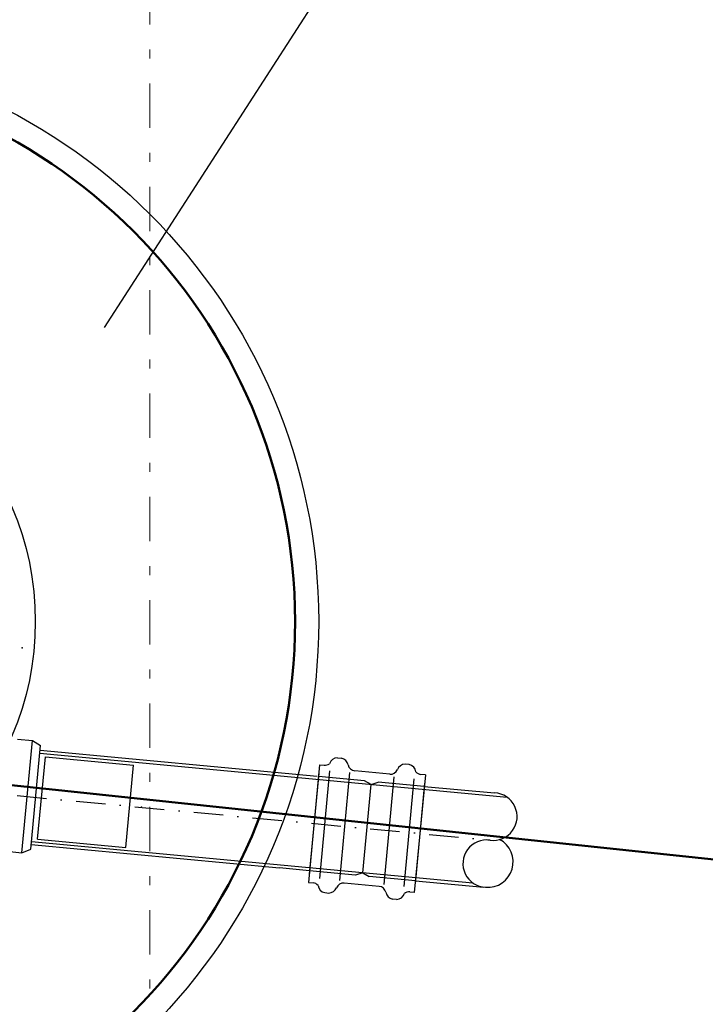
# Model space of a CAD drawing. Header units: millimetres. Extents: x -31600 to 34836, y -22665 to 23603.
# Tile 14 of 20: x -14911 to -13750, y 13675 to 15343. Entities that reach past the tile are written whole.
import ezdxf

# ---------------------------------------------------------------- set-up
doc = ezdxf.new("R2010")
doc.units = ezdxf.units.MM
doc.header["$MEASUREMENT"] = 0
for name, pattern in [('DASHDOT', [1, 0.5, -0.25, 0, -0.25]), ('Dashed', [1905, 1270, -635]), ('Čerchovaná S', [175, 75, -42.5, 15, -42.5])]:
    doc.linetypes.add(name, pattern=pattern)
for name, color, linetype, lineweight in [('--KANAL', 6, 'Continuous', 50), ('--KANAL_DEST', 5, 'Continuous', 50), ('--KANAL_POPIS', 1, 'Continuous', 25)]:
    doc.layers.add(name, color=color, linetype=linetype, lineweight=lineweight)
for name, color, linetype in [('AS-Koty', 7, 'Continuous'), ('AS-Nevid', 241, 'Dashed'), ('AS-Obrys', 7, 'Continuous'), ('AS-Osy', 4, 'DASHDOT'), ('Značky - řezy', 7, 'Continuous')]:
    doc.layers.add(name, color=color, linetype=linetype)

# ---------------------------------------------------------------- blocks, each defined once
blk = doc.blocks.new('Řez_2', base_point=(-14690.5, -4590.3))
at = {"layer": 'Značky - řezy', "color": 154, "linetype": 'Čerchovaná S', "lineweight": 13}
blk.add_line((-14690.5, -4440.3), (-14690.5, 19725.7), dxfattribs=at)

msp = doc.modelspace()

# ---------------------------------------------------------------- linework, layer by layer
at = {"layer": '--KANAL', "ltscale": 100}
msp.add_circle((-15379.8, 14323.6), 935, dxfattribs=at)
at = {"layer": '--KANAL_DEST'}
msp.add_line((-15088.2, 14063.7), (-11651.7, 13700.8), dxfattribs=at)
at = {"layer": '--KANAL_POPIS'}
msp.add_line((-13791.6, 16336.1), (-14768, 14821.2), dxfattribs=at)
msp.add_circle((-15379.8, 14323.6), 975, dxfattribs=at)
at = {"layer": 'AS-Koty'}
for centre, radius, start, end in [((-14108.9, 13993.2), 40.2, 261.9191, 87.3279), ((-14120.2, 13913.6), 40.2, 81.9191, 267.3279), ((-14118.6, 13916.4), 43.1, 265.3182, 61.9316)]:
    msp.add_arc(centre, radius, start, end, dxfattribs=at)
at = {"layer": 'AS-Nevid', "ltscale": 80}
for p, q in [((-14915.1, 14124.6), (-14889.4, 14122.2)), ((-14907.3, 13932.1), (-14889.4, 14122.2)), ((-14892.3, 13937.8), (-14875.7, 14113.8)), ((-14889.4, 14122.2), (-14875.7, 14113.8)), ((-14875.9, 14111.8), (-14875.9, 14111.8)), ((-14880.8, 13955.1), (-14867.7, 14094.5)), ((-14877, 14100.5), (-14085.6, 14026)), ((-14876.5, 14105.8), (-14407.5, 14061.7)), ((-14867.7, 14094.5), (-14718.4, 14080.5)), ((-14731.5, 13941.1), (-14718.4, 14080.5)), ((-14891.5, 13945.8), (-14471, 13906.2)), ((-14891, 13951.1), (-14143.5, 13880.8)), ((-14880.8, 13955.1), (-14731.5, 13941.1)), ((-14933, 13934.5), (-14907.3, 13932.1)), ((-14907.3, 13932.1), (-14892.3, 13937.8)), ((-14892.3, 13937.8), (-14892.3, 13937.8))]:
    msp.add_line(p, q, dxfattribs=at)
at = {"layer": 'AS-Nevid', "ltscale": 100}
for p, q in [((-14327.1, 14053.9), (-14405.1, 14061.3)), ((-14330.1, 13898.2), (-14316, 14047.5)), ((-14316, 14047.5), (-14327.1, 14053.9)), ((-14316, 14047.5), (-14303.9, 14051.8)), ((-14225.9, 14044.4), (-14303.9, 14051.8)), ((-14342.2, 13893.9), (-14420.2, 13901.3)), ((-14330.1, 13898.2), (-14342.2, 13893.9)), ((-14330.1, 13898.2), (-14319, 13891.7)), ((-14241, 13884.4), (-14319, 13891.7))]:
    msp.add_line(p, q, dxfattribs=at)
at = {"layer": 'AS-Nevid'}
for p, q in [((-14403.1, 13888.2), (-14385.9, 14070.9)), ((-14369.2, 13885), (-14352, 14067.7)), ((-14294.1, 13878), (-14276.9, 14060.6)), ((-14260.1, 13874.8), (-14242.9, 14057.4))]:
    msp.add_line(p, q, dxfattribs=at)
at = {"layer": 'AS-Obrys'}
for p, q in [((-14373.1, 14092.7), (-14366.2, 14092.1)), ((-14403.3, 14080.9), (-14422, 13881.7)), ((-14403.3, 14080.9), (-14403.3, 14080.9)), ((-14403.3, 14080.9), (-14395.7, 14080.2)), ((-14251.5, 14081.3), (-14258.3, 14081.9)), ((-14284.5, 14065.1), (-14343.7, 14070.7)), ((-14224.1, 14064), (-14242.8, 13864.8)), ((-14224.1, 14064), (-14231.7, 14064.7)), ((-14224.1, 14064), (-14224.1, 14064)), ((-14225.9, 14044.4), (-14107, 14033.4)), ((-14420.2, 13901.3), (-14471, 13906.2)), ((-14422, 13881.7), (-14414.4, 13881)), ((-14302.4, 13875), (-14361.6, 13880.5)), ((-14240.9, 13884.6), (-14125.9, 13873.7)), ((-14394.6, 13864.4), (-14387.7, 13863.7)), ((-14242.8, 13864.8), (-14250.4, 13865.5)), ((-14273, 13852.9), (-14279.8, 13853.6))]:
    msp.add_line(p, q, dxfattribs=at)
at = {"layer": 'AS-Obrys', "color": 7, "linetype": 'Continuous'}
for p, q in [((-14404.6, 14066.6), (-14420.7, 13895.9)), ((-14225.4, 14049.7), (-14241.5, 13879.1))]:
    msp.add_line(p, q, dxfattribs=at)
at = {"layer": 'AS-Obrys'}
msp.add_circle((-15379.8, 14323.6), 495, dxfattribs=at)
for centre, radius, start, end in [((-14373, 14078.6), 14.1, 90.1914, 162.5796), ((-14368.9, 14078.2), 14.1, 10.3292, 79.0557), ((-14394.4, 14093), 12.9, 264.6235, 307.992), ((-14342.5, 14083.5), 12.9, 192.4355, 264.6235), ((-14283.3, 14077.9), 12.9, 264.6235, 336.8116), ((-14258.3, 14067.8), 14.1, 90.1914, 158.9179), ((-14254.2, 14067.4), 14.1, 6.6674, 79.0557), ((-14230.5, 14077.5), 12.9, 221.2551, 264.6235), ((-14415.6, 13868.2), 12.9, 41.2551, 84.6235), ((-14391.9, 13878.3), 14.1, 186.6674, 259.0557), ((-14387.8, 13877.9), 14.1, 270.1914, 338.9179), ((-14362.8, 13867.7), 12.9, 84.6235, 156.8116), ((-14303.6, 13862.2), 12.9, 12.4355, 84.6235), ((-14277.1, 13867.5), 14.1, 190.3292, 259.0557), ((-14273, 13867.1), 14.1, 270.1914, 342.5796), ((-14251.6, 13852.7), 12.9, 84.6235, 127.992)]:
    msp.add_arc(centre, radius, start, end, dxfattribs=at)
for p in [(-14906.8, 14279.1), (-14705, 14009)]:
    msp.add_point(p, dxfattribs=at)
at = {"layer": 'AS-Osy', "ltscale": 100}
msp.add_line((-16509.9, 14178.9), (-14114.6, 13953.4), dxfattribs=at)

# ---------------------------------------------------------------- block references
at = {"layer": 'Značky - řezy'}
msp.add_blockref('Řez_2', (-14690.5, -4590.3), dxfattribs=at)

doc.saveas('drawing.dxf')
